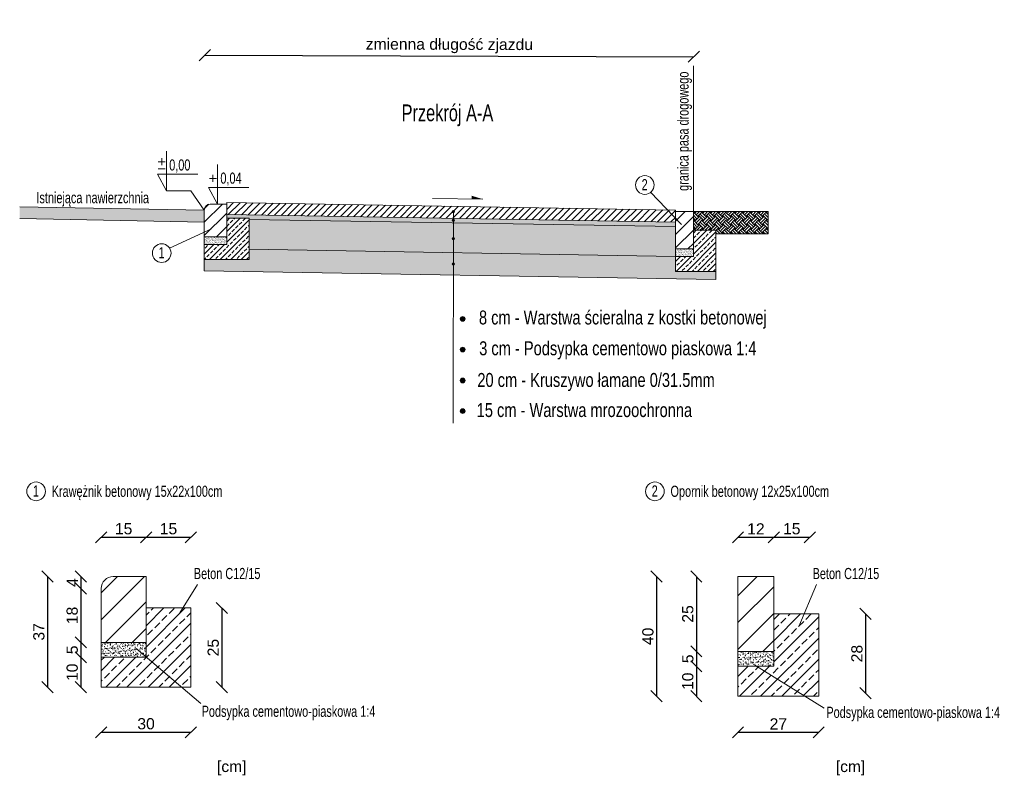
# Model space of a CAD drawing. Header units: millimetres. Extents: x 1024 to 29474, y -14562 to 6512.
# Tile 81 of 83: x 29145 to 29474, y 3049 to 3302. Entities that reach past the tile are written whole.
import ezdxf

# ---------------------------------------------------------------- set-up
doc = ezdxf.new("R2010")
doc.units = ezdxf.units.MM
doc.layers.add('D.O. info', color=250, linetype='Continuous', lineweight=9)
doc.styles.get("Standard").update_dxf_attribs({"font": 'arial.ttf'})
doc.styles.add('WOJTEK', font='arial.ttf')
doc.dimstyles.new('Kopia ISO-25', dxfattribs={"dimscale": 1.5, "dimtxt": 2.5, "dimasz": 2.5, "dimexe": 1.25, "dimexo": 0.625, "dimtad": 1, "dimtxsty": 'Standard', "dimblk": 'OBLIQUE', "dimcen": 2.5, "dimse1": 1, "dimse2": 1, "dimadec": 0, "dimazin": 0, "dimtfac": 1, "dimtmove": 0, "dimatfit": 3, "dimfxl": 1, "dimarcsym": 0})

# ---------------------------------------------------------------- blocks, each defined once
blk = doc.blocks.new('_Oblique')
at = {"color": 0, "linetype": 'ByBlock', "lineweight": -2}
blk.add_line((-0.5, -0.5), (0.5, 0.5), dxfattribs=at)
blk = doc.blocks.new('*D219')
at = {"layer": 'D.O. info', "color": 0, "linetype": 'Continuous', "lineweight": -2}
blk.add_line((29172.37, 3128.59), (29187.37, 3128.59), dxfattribs=at)
at = {"layer": 'Defpoints', "color": 0}
for p in [(29187.37, 3128.59), (29187.37, 3115.48), (29172.37, 3111.48)]:
    blk.add_point(p, dxfattribs=at)
at = {"layer": 'D.O. info', "color": 0, "lineweight": -2, "xscale": 3.75, "yscale": 3.75, "zscale": 3.75, "rotation": 180}
blk.add_blockref('_Oblique', (29172.37, 3128.59), dxfattribs=at)
at = {"layer": 'D.O. info', "color": 0, "lineweight": -2, "xscale": 3.75, "yscale": 3.75, "zscale": 3.75}
blk.add_blockref('_Oblique', (29187.37, 3128.59), dxfattribs=at)
at = {"layer": 'D.O. info', "color": 0, "insert": (29179.87, 3131.44), "char_height": 3.75, "attachment_point": 5}
blk.add_mtext('15', dxfattribs=at)
blk = doc.blocks.new('*D220')
at = {"layer": 'D.O. info', "color": 0, "linetype": 'Continuous', "lineweight": -2}
blk.add_line((29187.37, 3128.59), (29202.37, 3128.59), dxfattribs=at)
at = {"layer": 'Defpoints', "color": 0}
for p in [(29202.37, 3128.59), (29187.37, 3115.48), (29202.37, 3104.98)]:
    blk.add_point(p, dxfattribs=at)
at = {"layer": 'D.O. info', "color": 0, "lineweight": -2, "xscale": 3.75, "yscale": 3.75, "zscale": 3.75, "rotation": 180}
blk.add_blockref('_Oblique', (29187.37, 3128.59), dxfattribs=at)
at = {"layer": 'D.O. info', "color": 0, "lineweight": -2, "xscale": 3.75, "yscale": 3.75, "zscale": 3.75}
blk.add_blockref('_Oblique', (29202.37, 3128.59), dxfattribs=at)
at = {"layer": 'D.O. info', "color": 0, "insert": (29194.87, 3131.44), "char_height": 3.75, "attachment_point": 5}
blk.add_mtext('15', dxfattribs=at)
blk = doc.blocks.new('*D221')
at = {"layer": 'D.O. info', "color": 0, "linetype": 'Continuous', "lineweight": -2}
blk.add_line((29165.53, 3115.48), (29165.53, 3111.48), dxfattribs=at)
at = {"layer": 'Defpoints', "color": 0}
for p in [(29176.37, 3115.48), (29165.53, 3111.48), (29176.37, 3111.48)]:
    blk.add_point(p, dxfattribs=at)
at = {"layer": 'D.O. info', "color": 0, "lineweight": -2, "xscale": 3.75, "yscale": 3.75, "zscale": 3.75}
for p, rotation in [((29165.53, 3115.48), 90), ((29165.53, 3111.48), 270)]:
    blk.add_blockref('_Oblique', p, dxfattribs=dict(at, rotation=rotation))
at = {"layer": 'D.O. info', "color": 0, "insert": (29162.72, 3113.48), "char_height": 3.75, "attachment_point": 5, "rotation": 90}
blk.add_mtext('4', dxfattribs=at)
blk = doc.blocks.new('*D222')
at = {"layer": 'D.O. info', "color": 0, "linetype": 'Continuous', "lineweight": -2}
blk.add_line((29165.53, 3111.48), (29165.53, 3093.48), dxfattribs=at)
at = {"layer": 'Defpoints', "color": 0}
for p in [(29176.37, 3111.48), (29165.53, 3093.48), (29172.37, 3093.48)]:
    blk.add_point(p, dxfattribs=at)
at = {"layer": 'D.O. info', "color": 0, "lineweight": -2, "xscale": 3.75, "yscale": 3.75, "zscale": 3.75}
for p, rotation in [((29165.53, 3111.48), 90), ((29165.53, 3093.48), 270)]:
    blk.add_blockref('_Oblique', p, dxfattribs=dict(at, rotation=rotation))
at = {"layer": 'D.O. info', "color": 0, "insert": (29162.68, 3102.48), "char_height": 3.75, "attachment_point": 5, "rotation": 90}
blk.add_mtext('18', dxfattribs=at)
blk = doc.blocks.new('*D223')
at = {"layer": 'D.O. info', "color": 0, "linetype": 'Continuous', "lineweight": -2}
blk.add_line((29165.53, 3093.48), (29165.53, 3088.48), dxfattribs=at)
at = {"layer": 'Defpoints', "color": 0}
for p in [(29172.37, 3093.48), (29165.53, 3088.48), (29172.37, 3088.48)]:
    blk.add_point(p, dxfattribs=at)
at = {"layer": 'D.O. info', "color": 0, "lineweight": -2, "xscale": 3.75, "yscale": 3.75, "zscale": 3.75}
for p, rotation in [((29165.53, 3093.48), 90), ((29165.53, 3088.48), 270)]:
    blk.add_blockref('_Oblique', p, dxfattribs=dict(at, rotation=rotation))
at = {"layer": 'D.O. info', "color": 0, "insert": (29162.69, 3090.98), "char_height": 3.75, "attachment_point": 5, "rotation": 90}
blk.add_mtext('5', dxfattribs=at)
blk = doc.blocks.new('*D224')
at = {"layer": 'D.O. info', "color": 0, "linetype": 'Continuous', "lineweight": -2}
blk.add_line((29165.53, 3088.48), (29165.53, 3078.48), dxfattribs=at)
at = {"layer": 'Defpoints', "color": 0}
for p in [(29172.37, 3088.48), (29165.53, 3078.48), (29172.37, 3078.48)]:
    blk.add_point(p, dxfattribs=at)
at = {"layer": 'D.O. info', "color": 0, "lineweight": -2, "xscale": 3.75, "yscale": 3.75, "zscale": 3.75}
for p, rotation in [((29165.53, 3088.48), 90), ((29165.53, 3078.48), 270)]:
    blk.add_blockref('_Oblique', p, dxfattribs=dict(at, rotation=rotation))
at = {"layer": 'D.O. info', "color": 0, "insert": (29162.68, 3083.48), "char_height": 3.75, "attachment_point": 5, "rotation": 90}
blk.add_mtext('10', dxfattribs=at)
blk = doc.blocks.new('*D225')
at = {"layer": 'D.O. info', "color": 0, "linetype": 'Continuous', "lineweight": -2}
blk.add_line((29154.4, 3115.48), (29154.4, 3078.48), dxfattribs=at)
at = {"layer": 'Defpoints', "color": 0}
for p in [(29181.87, 3115.48), (29154.4, 3078.48), (29172.37, 3078.48)]:
    blk.add_point(p, dxfattribs=at)
at = {"layer": 'D.O. info', "color": 0, "lineweight": -2, "xscale": 3.75, "yscale": 3.75, "zscale": 3.75}
for p, rotation in [((29154.4, 3115.48), 90), ((29154.4, 3078.48), 270)]:
    blk.add_blockref('_Oblique', p, dxfattribs=dict(at, rotation=rotation))
at = {"layer": 'D.O. info', "color": 0, "insert": (29151.55, 3096.98), "char_height": 3.75, "attachment_point": 5, "rotation": 90}
blk.add_mtext('37', dxfattribs=at)
blk = doc.blocks.new('*D226')
at = {"layer": 'D.O. info', "color": 0, "linetype": 'Continuous', "lineweight": -2}
blk.add_line((29172.37, 3063.41), (29202.37, 3063.41), dxfattribs=at)
at = {"layer": 'Defpoints', "color": 0}
for p in [(29172.37, 3078.48), (29202.37, 3078.48), (29202.37, 3063.41)]:
    blk.add_point(p, dxfattribs=at)
at = {"layer": 'D.O. info', "color": 0, "lineweight": -2, "xscale": 3.75, "yscale": 3.75, "zscale": 3.75, "rotation": 180}
blk.add_blockref('_Oblique', (29172.37, 3063.41), dxfattribs=at)
at = {"layer": 'D.O. info', "color": 0, "lineweight": -2, "xscale": 3.75, "yscale": 3.75, "zscale": 3.75}
blk.add_blockref('_Oblique', (29202.37, 3063.41), dxfattribs=at)
at = {"layer": 'D.O. info', "color": 0, "insert": (29187.37, 3066.26), "char_height": 3.75, "attachment_point": 5}
blk.add_mtext('30', dxfattribs=at)
blk = doc.blocks.new('*D227')
at = {"layer": 'D.O. info', "color": 0, "linetype": 'Continuous', "lineweight": -2}
blk.add_line((29212.68, 3104.98), (29212.68, 3078.48), dxfattribs=at)
at = {"layer": 'Defpoints', "color": 0}
for p in [(29202.37, 3104.98), (29202.37, 3078.48), (29212.68, 3078.48)]:
    blk.add_point(p, dxfattribs=at)
at = {"layer": 'D.O. info', "color": 0, "lineweight": -2, "xscale": 3.75, "yscale": 3.75, "zscale": 3.75}
for p, rotation in [((29212.68, 3104.98), 90), ((29212.68, 3078.48), 270)]:
    blk.add_blockref('_Oblique', p, dxfattribs=dict(at, rotation=rotation))
at = {"layer": 'D.O. info', "color": 0, "insert": (29209.83, 3091.73), "char_height": 3.75, "attachment_point": 5, "rotation": 90}
blk.add_mtext('25', dxfattribs=at)
blk = doc.blocks.new('*D228')
at = {"layer": 'D.O. info', "color": 0, "linetype": 'Continuous', "lineweight": -2}
blk.add_line((29385.26, 3128.59), (29397.26, 3128.59), dxfattribs=at)
at = {"layer": 'Defpoints', "color": 0}
for p in [(29397.26, 3128.59), (29385.26, 3115.48), (29397.26, 3115.48)]:
    blk.add_point(p, dxfattribs=at)
at = {"layer": 'D.O. info', "color": 0, "lineweight": -2, "xscale": 3.75, "yscale": 3.75, "zscale": 3.75, "rotation": 180}
blk.add_blockref('_Oblique', (29385.26, 3128.59), dxfattribs=at)
at = {"layer": 'D.O. info', "color": 0, "lineweight": -2, "xscale": 3.75, "yscale": 3.75, "zscale": 3.75}
blk.add_blockref('_Oblique', (29397.26, 3128.59), dxfattribs=at)
at = {"layer": 'D.O. info', "color": 0, "insert": (29391.26, 3131.41), "char_height": 3.75, "attachment_point": 5}
blk.add_mtext('12', dxfattribs=at)
blk = doc.blocks.new('*D229')
at = {"layer": 'D.O. info', "color": 0, "linetype": 'Continuous', "lineweight": -2}
blk.add_line((29397.26, 3128.59), (29409.26, 3128.59), dxfattribs=at)
at = {"layer": 'Defpoints', "color": 0}
for p in [(29409.26, 3128.59), (29397.26, 3115.48), (29409.26, 3104.98)]:
    blk.add_point(p, dxfattribs=at)
at = {"layer": 'D.O. info', "color": 0, "lineweight": -2, "xscale": 3.75, "yscale": 3.75, "zscale": 3.75, "rotation": 180}
blk.add_blockref('_Oblique', (29397.26, 3128.59), dxfattribs=at)
at = {"layer": 'D.O. info', "color": 0, "lineweight": -2, "xscale": 3.75, "yscale": 3.75, "zscale": 3.75}
blk.add_blockref('_Oblique', (29409.26, 3128.59), dxfattribs=at)
at = {"layer": 'D.O. info', "color": 0, "insert": (29403.26, 3131.44), "char_height": 3.75, "attachment_point": 5}
blk.add_mtext('15', dxfattribs=at)
blk = doc.blocks.new('*D230')
at = {"layer": 'D.O. info', "color": 0, "linetype": 'Continuous', "lineweight": -2}
blk.add_line((29371.36, 3115.48), (29371.36, 3090.48), dxfattribs=at)
at = {"layer": 'Defpoints', "color": 0}
for p in [(29397.26, 3115.48), (29371.36, 3090.48), (29392.67, 3090.48)]:
    blk.add_point(p, dxfattribs=at)
at = {"layer": 'D.O. info', "color": 0, "lineweight": -2, "xscale": 3.75, "yscale": 3.75, "zscale": 3.75}
for p, rotation in [((29371.36, 3115.48), 90), ((29371.36, 3090.48), 270)]:
    blk.add_blockref('_Oblique', p, dxfattribs=dict(at, rotation=rotation))
at = {"layer": 'D.O. info', "color": 0, "insert": (29368.5, 3102.98), "char_height": 3.75, "attachment_point": 5, "rotation": 90}
blk.add_mtext('25', dxfattribs=at)
blk = doc.blocks.new('*D231')
at = {"layer": 'D.O. info', "color": 0, "linetype": 'Continuous', "lineweight": -2}
blk.add_line((29371.36, 3090.48), (29371.36, 3085.48), dxfattribs=at)
at = {"layer": 'Defpoints', "color": 0}
for p in [(29385.26, 3090.48), (29371.36, 3085.48), (29385.26, 3085.48)]:
    blk.add_point(p, dxfattribs=at)
at = {"layer": 'D.O. info', "color": 0, "lineweight": -2, "xscale": 3.75, "yscale": 3.75, "zscale": 3.75}
for p, rotation in [((29371.36, 3090.48), 90), ((29371.36, 3085.48), 270)]:
    blk.add_blockref('_Oblique', p, dxfattribs=dict(at, rotation=rotation))
at = {"layer": 'D.O. info', "color": 0, "insert": (29368.51, 3087.98), "char_height": 3.75, "attachment_point": 5, "rotation": 90}
blk.add_mtext('5', dxfattribs=at)
blk = doc.blocks.new('*D232')
at = {"layer": 'D.O. info', "color": 0, "linetype": 'Continuous', "lineweight": -2}
blk.add_line((29371.36, 3085.48), (29371.36, 3075.48), dxfattribs=at)
at = {"layer": 'Defpoints', "color": 0}
for p in [(29385.26, 3085.48), (29371.36, 3075.48), (29385.26, 3075.48)]:
    blk.add_point(p, dxfattribs=at)
at = {"layer": 'D.O. info', "color": 0, "lineweight": -2, "xscale": 3.75, "yscale": 3.75, "zscale": 3.75}
for p, rotation in [((29371.36, 3085.48), 90), ((29371.36, 3075.48), 270)]:
    blk.add_blockref('_Oblique', p, dxfattribs=dict(at, rotation=rotation))
at = {"layer": 'D.O. info', "color": 0, "insert": (29368.5, 3080.48), "char_height": 3.75, "attachment_point": 5, "rotation": 90}
blk.add_mtext('10', dxfattribs=at)
blk = doc.blocks.new('*D233')
at = {"layer": 'D.O. info', "color": 0, "linetype": 'Continuous', "lineweight": -2}
blk.add_line((29358.02, 3115.48), (29358.02, 3075.48), dxfattribs=at)
at = {"layer": 'Defpoints', "color": 0}
for p in [(29383.26, 3115.48), (29358.02, 3075.48), (29385.26, 3075.48)]:
    blk.add_point(p, dxfattribs=at)
at = {"layer": 'D.O. info', "color": 0, "lineweight": -2, "xscale": 3.75, "yscale": 3.75, "zscale": 3.75}
for p, rotation in [((29358.02, 3115.48), 90), ((29358.02, 3075.48), 270)]:
    blk.add_blockref('_Oblique', p, dxfattribs=dict(at, rotation=rotation))
at = {"layer": 'D.O. info', "color": 0, "insert": (29355.17, 3095.48), "char_height": 3.75, "attachment_point": 5, "rotation": 90}
blk.add_mtext('40', dxfattribs=at)
blk = doc.blocks.new('*D234')
at = {"layer": 'D.O. info', "color": 0, "linetype": 'Continuous', "lineweight": -2}
blk.add_line((29385.26, 3063.41), (29412.26, 3063.41), dxfattribs=at)
at = {"layer": 'Defpoints', "color": 0}
for p in [(29385.26, 3075.48), (29412.26, 3076.48), (29412.26, 3063.41)]:
    blk.add_point(p, dxfattribs=at)
at = {"layer": 'D.O. info', "color": 0, "lineweight": -2, "xscale": 3.75, "yscale": 3.75, "zscale": 3.75, "rotation": 180}
blk.add_blockref('_Oblique', (29385.26, 3063.41), dxfattribs=at)
at = {"layer": 'D.O. info', "color": 0, "lineweight": -2, "xscale": 3.75, "yscale": 3.75, "zscale": 3.75}
blk.add_blockref('_Oblique', (29412.26, 3063.41), dxfattribs=at)
at = {"layer": 'D.O. info', "color": 0, "insert": (29398.76, 3066.23), "char_height": 3.75, "attachment_point": 5}
blk.add_mtext('27', dxfattribs=at)
blk = doc.blocks.new('*D235')
at = {"layer": 'D.O. info', "color": 0, "linetype": 'Continuous', "lineweight": -2}
blk.add_line((29427.9, 3102.98), (29427.9, 3076.48), dxfattribs=at)
at = {"layer": 'Defpoints', "color": 0}
for p in [(29412.26, 3102.98), (29412.26, 3076.48), (29427.9, 3076.48)]:
    blk.add_point(p, dxfattribs=at)
at = {"layer": 'D.O. info', "color": 0, "lineweight": -2, "xscale": 3.75, "yscale": 3.75, "zscale": 3.75}
for p, rotation in [((29427.9, 3102.98), 90), ((29427.9, 3076.48), 270)]:
    blk.add_blockref('_Oblique', p, dxfattribs=dict(at, rotation=rotation))
at = {"layer": 'D.O. info', "color": 0, "insert": (29425.05, 3089.73), "char_height": 3.75, "attachment_point": 5, "rotation": 90}
blk.add_mtext('28', dxfattribs=at)
blk = doc.blocks.new('*D240')
at = {"layer": 'D.O. info', "color": 0, "linetype": 'Continuous', "lineweight": -2}
blk.add_line((29207.01, 3289.72), (29370.51, 3289.22), dxfattribs=at)
at = {"layer": 'Defpoints', "color": 0}
for p in [(29370.51, 3289.22), (29206.85, 3237.98), (29370.35, 3237.48)]:
    blk.add_point(p, dxfattribs=at)
at = {"layer": 'D.O. info', "color": 0, "lineweight": -2, "xscale": 3.75, "yscale": 3.75, "zscale": 3.75}
for p, rotation in [((29207.01, 3289.72), 179.8247840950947), ((29370.51, 3289.22), 359.8247840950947)]:
    blk.add_blockref('_Oblique', p, dxfattribs=dict(at, rotation=rotation))
at = {"layer": 'D.O. info', "color": 0, "insert": (29288.77, 3292.84), "char_height": 3.75, "attachment_point": 5, "rotation": 359.8248}
blk.add_mtext('zmienna długość zjazdu', dxfattribs=at)

msp = doc.modelspace()

# ---------------------------------------------------------------- hatches: boundary and pattern name
at = {"layer": 'D.O. info', "linetype": 'Continuous'}
h = msp.add_hatch(dxfattribs=at)
h.set_pattern_fill('LINE', color=0, angle=45)
h.set_pattern_definition([(45, (-713116.8935, -566628.486), (-2.24506403, 2.24506403), [])])
h.paths.add_polyline_path([(29206.85, 3237.982), (29206.85, 3233.982), (29206.85, 3230.619), (29206.85, 3230.452), (29206.85, 3228.982), (29214.35, 3228.982), (29214.35, 3236.732), (29214.35, 3239.982), (29211.257, 3239.982), (29208.85, 3239.982, 0.4142136)])
h = msp.add_hatch(dxfattribs=at)
h.set_pattern_fill('LINE', color=0, scale=0.5, angle=45)
h.set_pattern_definition([(45, (-341664.8373, -281466.4472), (-1.122532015, 1.122532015), [])])
h.paths.add_polyline_path([(29214.35, 3239.982), (29214.35, 3236.482), (29364.35, 3233.982), (29364.35, 3237.482), (29364.35, 3237.982), (29214.35, 3240.482)])
at = {"layer": 'D.O. info', "linetype": 'Continuous', "ltscale": 0.3}
h = msp.add_hatch(color=0, dxfattribs=at)
h.dxf.hatch_style = 1
h.paths.add_polyline_path([(29145.118, 3239.104), (29206.85, 3237.982), (29206.85, 3233.982), (29145.118, 3235.104)])
at = {"layer": 'D.O. info', "linetype": 'Continuous'}
h = msp.add_hatch(dxfattribs=at)
h.set_pattern_fill('CONCRE', color=0, scale=0.1)
h.set_pattern_definition([(0, (-308.7014, 38.8269), (2.54, 2.54), [0.3175, -2.2225]), (90, (-308.7014, 38.8269), (-2.54, 2.54), [0.3175, -2.2225]), (135, (-308.3839, 38.8269), (-2.54, 2e-16), [0.44901282, -3.14308973]), (0, (-308.384, 40.2556), (2.54, 2.54), [0.3175, -2.2225]), (45, (-308.2251, 40.0969), (0, 2.54), [0.22450628, -3.367596]), (135, (-308.2251, 40.0969), (-2.54, 2e-16), [0.22450628, -3.367596]), (0, (-307.4314, 40.8906), (2.54, 2.54), [0.44901282, -2.09098718]), (45, (-307.4314, 40.8906), (0, 2.54), [0.3175, -3.27460254]), (135, (-306.9824, 40.8906), (-2.54, 2e-16), [0.3175, -3.27460254]), (90, (-306.9551, 39.4619), (-2.54, 2.54), [0.3175, -2.2225]), (45, (-306.9551, 39.4619), (0, 2.54), [0.22450628, -3.367596]), (135, (-306.7964, 39.6206), (-2.54, 2e-16), [0.22450628, -3.367596]), (0, (-308.384, 39.4619), (2.54, 2.54), [0.15875, -2.12725]), (0, (-306.479, 40.0969), (2.54, 2.54), [0.15875, -2.12725]), (90, (-307.2726, 40.4144), (-2.54, 2.54), [0.15875, -2.12725]), (135, (-306.9551, 38.9856), (-2.54, 2e-16), [0.22450628, -3.367596]), (135, (-308.0664, 40.7319), (-2.54, 2e-16), [0.22450628, -3.367596]), (45, (-307.5108, 39.6603), (0, 2.54), [0.22450628, -3.367596]), (90, (-307.8283, 39.1444), (-2.54, 2.54), [0.0396875, -2.5003125]), (90, (-307.7092, 40.216), (-2.54, 2.54), [0.0396875, -2.5003125]), (90, (-306.5186, 40.6525), (-2.54, 2.54), [0.0396875, -2.5003125]), (90, (-306.479, 39.303), (-2.54, 2.54), [0.0396875, -2.5003125])])
h.paths.add_polyline_path([(29214.35, 3235.232), (29214.35, 3236.482), (29364.35, 3233.982), (29364.35, 3232.482), (29221.85, 3234.857), (29221.85, 3235.232)])
for points in [[(29289.702, 3237.401, -1), (29290.502, 3237.405, -1)], [(29289.702, 3234.524, -1), (29290.502, 3234.528, -1)], [(29289.701, 3228.421, -1), (29290.501, 3228.425, -1)], [(29289.7, 3219.911, -1), (29290.5, 3219.915, -1)], [(29292.414, 3201.583, -1), (29294.014, 3201.591, -1)], [(29292.414, 3191.345, -1), (29294.014, 3191.353, -1)], [(29292.414, 3181.009, -1), (29294.014, 3181.017, -1)], [(29292.414, 3170.77, -1), (29294.014, 3170.778, -1)]]:
    msp.add_hatch(color=0, dxfattribs=at).paths.add_polyline_path(points)
h = msp.add_hatch(dxfattribs=at)
h.set_pattern_fill('LINE', color=0, angle=45)
h.set_pattern_definition([(45, (-713116.8935, -566628.486), (-2.24506403, 2.24506403), [])])
h.paths.add_polyline_path([(29364.35, 3237.482), (29364.35, 3224.982), (29370.35, 3224.982), (29370.35, 3231.232), (29370.35, 3237.482)])
h = msp.add_hatch(dxfattribs=at)
h.set_pattern_fill('EARTH', color=0, scale=0.3, angle=45)
h.set_pattern_definition([(45, (-308.7014, 40.8269), (0, 2.69407684), [1.905, -1.905]), (45, (-309.2065, 41.332), (0, 2.69407684), [1.905, -1.905]), (45, (-309.7117, 41.8371), (0, 2.69407684), [1.905, -1.905]), (135, (-309.7117, 42.1739), (-2.69407684, 3e-16), [1.905, -1.905]), (135, (-309.2065, 42.679), (-2.69407684, 3e-16), [1.905, -1.905]), (135, (-308.7014, 43.1842), (-2.69407684, 3e-16), [1.905, -1.905])])
h.paths.add_polyline_path([(29370.35, 3231.232), (29377.85, 3231.232), (29377.85, 3229.982), (29395.35, 3229.982), (29395.35, 3237.482), (29370.35, 3237.482)])
h = msp.add_hatch(dxfattribs=at)
h.set_pattern_fill('JIS_STN_2.5', color=0, angle=180, style=0)
h.set_pattern_definition([(225, (-3676876.2241, -2852153.7875), (1.767766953, -1.767766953), []), (225, (-3676877.9891, -2852153.7875), (1.767766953, -1.767766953), [1.2, -0.5])])
h.paths.add_polyline_path([(29214.35, 3228.982), (29214.35, 3226.482), (29211.507, 3226.482), (29219.581, 3221.482), (29221.85, 3221.482), (29221.85, 3235.232), (29219.387, 3235.232), (29214.35, 3235.232)])
h.paths.add_polyline_path([(29206.85, 3221.482), (29206.85, 3226.482), (29211.507, 3226.482), (29219.581, 3221.482)])
h = msp.add_hatch(dxfattribs=at)
h.set_pattern_fill('GRAVEL', color=0, scale=0.2)
h.set_pattern_definition([(228.0127875, (-305.0438, 43.90685), (-40.640000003, -45.719999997), [0.6834429, -67.6609673]), (184.969741, (-305.501, 43.39885), (60.9599999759, 5.0800002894), [1.1728094, -116.1080978]), (132.5104471, (-306.6694, 43.29725), (50.8000000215, -55.8799999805), [0.826963, -81.8694456]), (267.273689, (-308.6506, 42.02725), (5.0800000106, 101.5999999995), [1.068009, -105.73287485]), (292.8336542, (-308.7014, 40.96045), (-25.4000000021, 60.9599999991), [1.0472674, -103.6796155]), (357.273689, (-308.295, 39.99525), (-101.5999999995, 5.0800000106), [1.068009, -105.73287485]), (37.6942405, (-307.2282, 39.94445), (-66.0399999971, -50.8000000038), [1.4123873, -139.8262306]), (72.2553284, (-306.1106, 40.80805), (35.5600000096, 111.759999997), [1.333439, -132.0105132]), (121.4295656, (-305.7042, 42.07805), (-40.6400000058, 66.0399999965), [1.071626, -106.0910914]), (175.2363583, (-306.263, 42.99245), (55.879999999, -5.080000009), [1.2234266, -59.9478739]), (222.3974378, (-307.4822, 43.09405), (-60.95999999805, -55.8800000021), [1.5821558, -156.633545]), (138.8140748, (-303.6214, 41.97645), (-35.559999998, 30.4800000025), [0.5400091, -53.46113165]), (171.4692344, (-304.0278, 42.33205), (66.0400000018, -10.1599999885), [1.027364, -101.709278]), (225, (-305.0438, 42.4845), (-7e-16, -5.08), [0.7184187, -6.4657862]), (203.1985905, (-305.3994, 43.09405), (25.4, 10.159999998), [0.3868826, -38.3012447]), (291.8014095, (-305.755, 42.9417), (-5.08, 15.24), [0.5471312, -26.809506]), (30.9637565, (-305.5518, 42.43365), (15.24, 10.16), [0.8886393, -28.7325963]), (161.565051, (-304.7898, 42.8909), (10.16, -5.08), [0.6425743, -15.4217962]), (16.3895403, (-308.7014, 42.94165), (50.8, 15.24), [0.900176, -89.11765335]), (70.346176, (-307.8378, 43.19565), (-20.320000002, -55.8799999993), [0.7551979, -74.76443136]), (293.1985905, (-304.7898, 43.90685), (-10.159999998, 25.4), [0.7737602, -37.9143672]), (343.6104597, (-304.485, 43.19565), (-50.800000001, 15.2399999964), [0.900176, -89.11765335]), (339.4439548, (-308.7014, 39.79205), (-25.4, 10.16), [0.8680704, -42.5354686]), (294.7751406, (-307.8886, 39.48725), (-25.4000000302, 55.8799999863), [0.7273442, -72.0071868]), (66.8014095, (-304.739, 38.82685), (10.159999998, 25.4), [0.7737602, -37.9143672]), (17.3540246, (-304.4342, 39.53805), (-66.0399999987, -20.3200000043), [0.8515655, -84.304752]), (69.4439548, (-307.2282, 38.82685), (-10.16, -25.4), [0.4340352, -42.9695038]), (101.3099325, (-305.0438, 38.8269), (-5.08, 20.32), [0.2590292, -25.6439899]), (165.9637565, (-305.0946, 39.0809), (15.24, -5.08), [1.0472674, -19.8981092]), (186.009006, (-306.1106, 39.33485), (50.7999999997, 5.0800000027), [0.970534, -96.0827297]), (303.6900675, (-305.5518, 41.9765), (-5.08, 10.16), [0.7326478, -17.5835527]), (353.1572266, (-305.1454, 41.36685), (86.3600000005, -10.1599999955), [1.2791135, -126.6320181]), (60.9453959, (-303.8754, 41.21445), (-20.3200000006, -35.56), [0.5230165, -51.7787846]), (90, (-303.6214, 41.6717), (-5.08, 5.08), [0.3048, -4.7752]), (120.2564372, (-306.2122, 39.48725), (20.3199999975, -35.5600000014), [0.7057339, -69.86788155]), (48.0127875, (-306.5678, 40.09685), (40.6400000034, 45.719999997), [1.3668858, -66.9775244]), (0, (-305.6534, 41.113), (5.08, 5.08), [1.3208, -3.7592]), (325.3048465, (-304.3326, 41.11285), (50.8000000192, -35.5599999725), [0.8032191, -79.51863345]), (254.054604, (-303.6722, 40.65565), (-5.08, -20.32), [0.7396582, -36.2433001]), (207.6459754, (-303.8754, 39.94445), (-96.5200000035, -50.7999999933), [1.2042902, -119.22492885]), (175.42607874, (-304.9422, 39.38565), (-66.04, 5.08), [1.2740589, -126.1316929])])
h.paths.add_polyline_path([(29221.85, 3224.857), (29364.35, 3222.482), (29364.35, 3224.982), (29364.35, 3232.482), (29221.85, 3234.857)])
h = msp.add_hatch(dxfattribs=at)
h.set_pattern_fill('JIS_STN_2.5', color=0, angle=180, style=0)
h.set_pattern_definition([(225, (-3676720.2241, -2852157.7875), (1.767766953, -1.767766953), []), (225, (-3676721.9891, -2852157.7875), (1.767766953, -1.767766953), [1.2, -0.5])])
h.paths.add_polyline_path([(29370.35, 3224.982), (29370.35, 3222.482), (29367.507, 3222.482), (29375.581, 3217.482), (29377.85, 3217.482), (29377.85, 3231.232), (29375.387, 3231.232), (29370.35, 3231.232)])
h.paths.add_polyline_path([(29364.35, 3217.482), (29364.35, 3222.482), (29367.507, 3222.482), (29375.581, 3217.482)])
h = msp.add_hatch(dxfattribs=at)
h.set_pattern_fill('AR-SAND', color=0, scale=0.0125)
h.set_pattern_definition([(37.5, (27849.16756, 2762.56623), (-0.02000039, 0.61176655), [0, -0.4826, 0, -0.53975, 0, -0.5159375]), (7.5, (27849.1676, 2762.5662), (0.5619041, 0.89603138), [0, -0.26035, 0, -0.434975, 0, -0.1666875]), (327.5, (27848.77704, 2762.56623), (0.98874046, 0.00179648), [0, -0.15875, 0, -0.5715, 0, -0.746125]), (317.5, (27848.777, 2762.5662), (0.95444557, 0.27866165), [0, -0.079375, 0, -0.37465, 0, -0.428625])])
h.paths.add_polyline_path([(29206.85, 3228.982), (29206.85, 3226.482), (29211.507, 3226.482), (29214.35, 3226.482), (29214.35, 3228.982)])
h = msp.add_hatch(dxfattribs=at)
h.set_pattern_fill('CONCRE', color=0, scale=0.2)
h.set_pattern_definition([(0, (-308.7014, 38.827), (5.08, 5.08), [0.635, -4.445]), (90, (-308.7014, 38.827), (-5.08, 5.08), [0.635, -4.445]), (135, (-308.0664, 38.827), (-5.08, 4e-16), [0.8980256, -6.28617945]), (0, (-308.0664, 41.6844), (5.08, 5.08), [0.635, -4.445]), (45, (-307.749, 41.367), (0, 5.08), [0.4490126, -6.735192]), (135, (-307.749, 41.367), (-5.08, 4e-16), [0.4490126, -6.735192]), (0, (-306.1614, 42.9544), (5.08, 5.08), [0.8980256, -4.1819744]), (45, (-306.1614, 42.9544), (0, 5.08), [0.635, -6.5492051]), (135, (-305.2634, 42.9544), (-5.08, 4e-16), [0.635, -6.5492051]), (90, (-305.209, 40.097), (-5.08, 5.08), [0.635, -4.445]), (45, (-305.209, 40.097), (0, 5.08), [0.4490126, -6.735192]), (135, (-304.8914, 40.4144), (-5.08, 4e-16), [0.4490126, -6.735192]), (0, (-308.0664, 40.097), (5.08, 5.08), [0.3175, -4.2545]), (0, (-304.2564, 41.367), (5.08, 5.08), [0.3175, -4.2545]), (90, (-305.844, 42.002), (-5.08, 5.08), [0.3175, -4.2545]), (135, (-305.209, 39.1444), (-5.08, 4e-16), [0.4490126, -6.735192]), (135, (-307.4314, 42.637), (-5.08, 4e-16), [0.4490126, -6.735192]), (45, (-306.32, 40.4937), (0, 5.08), [0.4490126, -6.735192]), (90, (-306.955, 39.462), (-5.08, 5.08), [0.079375, -5.000625]), (90, (-306.717, 41.605), (-5.08, 5.08), [0.079375, -5.000625]), (90, (-304.336, 42.478), (-5.08, 5.08), [0.079375, -5.000625]), (90, (-304.2564, 39.7794), (-5.08, 5.08), [0.079375, -5.000625])])
h.paths.add_polyline_path([(29206.85, 3221.482), (29206.85, 3217.607), (29377.85, 3214.757), (29377.85, 3217.482), (29364.35, 3217.482), (29364.35, 3222.482), (29221.85, 3224.857), (29221.85, 3221.482)])
h = msp.add_hatch(dxfattribs=at)
h.set_pattern_fill('AR-SAND', color=0, scale=0.0125)
h.set_pattern_definition([(37.5, (28005.16756, 2758.56623), (-0.02000039, 0.61176655), [0, -0.4826, 0, -0.53975, 0, -0.5159375]), (7.5, (28005.1676, 2758.5662), (0.5619041, 0.89603138), [0, -0.26035, 0, -0.434975, 0, -0.1666875]), (327.5, (28004.77704, 2758.56623), (0.98874046, 0.00179648), [0, -0.15875, 0, -0.5715, 0, -0.746125]), (317.5, (28004.777, 2758.5662), (0.95444557, 0.27866165), [0, -0.079375, 0, -0.37465, 0, -0.428625])])
h.paths.add_polyline_path([(29364.35, 3224.982), (29364.35, 3222.482), (29367.507, 3222.482), (29370.35, 3222.482), (29370.35, 3224.982)])
h = msp.add_hatch(dxfattribs=at)
h.set_pattern_fill('LINE', color=0, scale=2, angle=45)
h.set_pattern_definition([(45, (-1455629.4474, -1136616.456), (-4.49012806, 4.49012806), [])])
h.paths.add_polyline_path([(29172.37, 3111.48), (29172.37, 3093.48), (29187.37, 3093.48), (29187.37, 3104.98), (29187.37, 3115.48), (29176.37, 3115.48, 0.4142136), (29172.37, 3111.48)])
h = msp.add_hatch(dxfattribs=at)
h.set_pattern_fill('LINE', color=0, scale=2, angle=45)
h.set_pattern_definition([(45, (-1455577.2265, -1136616.456), (-4.49012806, 4.49012806), [])])
h.paths.add_polyline_path([(29385.26, 3115.48), (29385.26, 3090.48), (29397.26, 3090.48), (29397.26, 3102.98), (29397.26, 3115.48)])
h = msp.add_hatch(dxfattribs=at)
h.set_pattern_fill('JIS_STN_2.5', color=0, scale=2, angle=180, style=0)
h.set_pattern_definition([(225, (-7382836.109, -5707675.0595), (3.535533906, -3.535533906), []), (225, (-7382839.639, -5707675.0595), (3.535533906, -3.535533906), [2.4, -1])])
h.paths.add_polyline_path([(29199.311, 3078.48), (29202.37, 3078.48), (29202.37, 3104.98), (29199.679, 3104.98), (29187.37, 3104.98), (29187.37, 3093.48), (29187.37, 3088.605)])
h.paths.add_polyline_path([(29172.37, 3078.48), (29172.37, 3088.48), (29187.37, 3088.48), (29187.37, 3088.605), (29199.311, 3078.48)])
h = msp.add_hatch(dxfattribs=at)
h.set_pattern_fill('JIS_STN_2.5', color=0, scale=2, angle=180, style=0)
h.set_pattern_definition([(225, (-7382783.888, -5707675.0595), (3.535533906, -3.535533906), []), (225, (-7382787.418, -5707675.0595), (3.535533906, -3.535533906), [2.4, -1])])
h.paths.add_polyline_path([(29397.26, 3090.48), (29397.26, 3085.48), (29391.574, 3085.48), (29407.722, 3075.48), (29412.26, 3075.48), (29412.26, 3102.98), (29407.334, 3102.98), (29397.26, 3102.98)])
h.paths.add_polyline_path([(29385.26, 3075.48), (29385.26, 3085.48), (29391.574, 3085.48), (29407.722, 3075.48)])
h = msp.add_hatch(dxfattribs=at)
h.set_pattern_fill('AR-SAND', color=0, scale=0.025)
h.set_pattern_definition([(37.5, (26614.6746, 2157.648), (-0.0400008, 1.2235331), [0, -0.9652, 0, -1.0795, 0, -1.031875]), (7.5, (26614.6746, 2157.648), (1.1238082, 1.79206275), [0, -0.5207, 0, -0.86995, 0, -0.333375]), (327.5, (26613.8936, 2157.648), (1.97748093, 0.00359296), [0, -0.3175, 0, -1.143, 0, -1.49225]), (317.5, (26613.8936, 2157.648), (1.9088911, 0.5573233), [0, -0.15875, 0, -0.7493, 0, -0.85725])])
h.paths.add_polyline_path([(29172.37, 3088.48), (29187.37, 3088.48), (29187.37, 3088.605), (29187.37, 3093.48), (29172.37, 3093.48)])
h = msp.add_hatch(dxfattribs=at)
h.set_pattern_fill('AR-SAND', color=0, scale=0.025)
h.set_pattern_definition([(37.5, (26666.8956, 2157.648), (-0.04000078, 1.2235331), [0, -0.9652, 0, -1.0795, 0, -1.031875]), (7.5, (26666.8956, 2157.648), (1.1238082, 1.79206275), [0, -0.5207, 0, -0.86995, 0, -0.333375]), (327.5, (26666.1145, 2157.648), (1.97748093, 0.00359296), [0, -0.3175, 0, -1.143, 0, -1.49225]), (317.5, (26666.1145, 2157.648), (1.9088911, 0.5573233), [0, -0.15875, 0, -0.7493, 0, -0.85725])])
h.paths.add_polyline_path([(29385.26, 3090.48), (29385.26, 3085.48), (29391.574, 3085.48), (29397.26, 3085.48), (29397.26, 3090.48)])

# ---------------------------------------------------------------- linework, layer by layer
at = {"layer": 'D.O. info', "color": 0, "linetype": 'Continuous', "ltscale": 0.3}
for p, q in [((29370.35, 3231.409), (29370.35, 3286.146)), ((29208.85, 3239.982), (29214.35, 3239.982)), ((29214.35, 3226.482), (29214.35, 3240.482)), ((29214.35, 3240.482), (29364.35, 3237.982)), ((29206.85, 3237.982), (29145.118, 3239.104)), ((29206.85, 3228.982), (29206.85, 3237.982)), ((29214.35, 3236.482), (29364.35, 3233.982)), ((29364.35, 3237.982), (29364.35, 3237.482)), ((29370.35, 3237.482), (29364.35, 3237.482)), ((29370.35, 3237.482), (29395.35, 3237.482)), ((29395.35, 3229.982), (29395.35, 3237.482)), ((29206.85, 3233.982), (29145.118, 3235.104)), ((29221.85, 3234.857), (29364.35, 3232.482)), ((29377.85, 3229.982), (29395.35, 3229.982)), ((29214.35, 3228.982), (29206.85, 3228.982)), ((29221.85, 3224.857), (29364.35, 3222.482)), ((29206.85, 3217.607), (29377.85, 3214.757)), ((29377.85, 3217.482), (29377.85, 3214.757))]:
    msp.add_line(p, q, dxfattribs=at)
at = {"layer": 'D.O. info', "color": 0, "linetype": 'Continuous'}
for p, q in [((29194.148, 3257.623), (29194.148, 3244.377)), ((29191.457, 3254.141), (29192.628, 3254.141)), ((29192.628, 3254.141), (29192.628, 3255.313)), ((29192.628, 3254.141), (29193.8, 3254.141)), ((29192.628, 3252.97), (29192.628, 3254.141)), ((29211.257, 3253.229), (29211.257, 3239.982)), ((29194.148, 3244.377), (29191.173, 3249.964)), ((29191.173, 3249.964), (29204.627, 3249.964)), ((29191.457, 3251.798), (29192.628, 3251.798)), ((29192.628, 3251.798), (29193.8, 3251.798)), ((29209.736, 3248.575), (29209.736, 3249.747)), ((29208.565, 3248.575), (29209.736, 3248.575)), ((29209.736, 3247.404), (29209.736, 3248.575)), ((29209.736, 3248.575), (29210.908, 3248.575)), ((29194.148, 3244.377), (29202.384, 3244.377)), ((29206.85, 3237.982), (29202.384, 3244.377)), ((29211.257, 3239.982), (29208.281, 3245.569)), ((29208.281, 3245.569), (29221.735, 3245.569)), ((29283.149, 3241.784), (29299.952, 3241.616)), ((29290.102, 3237.403), (29290.095, 3166.762)), ((29364.35, 3237.482), (29364.35, 3224.982)), ((29370.35, 3222.482), (29370.35, 3237.482)), ((29214.35, 3235.232), (29221.85, 3235.232)), ((29221.85, 3221.482), (29221.85, 3235.232)), ((29370.35, 3231.232), (29377.85, 3231.232)), ((29377.85, 3217.482), (29377.85, 3231.232)), ((29206.85, 3221.482), (29206.85, 3228.982)), ((29214.35, 3226.482), (29206.85, 3226.482)), ((29214.35, 3228.982), (29208.35, 3228.982)), ((29370.35, 3224.982), (29364.35, 3224.982)), ((29364.35, 3217.482), (29364.35, 3224.982)), ((29206.85, 3221.482), (29206.85, 3217.607)), ((29206.85, 3221.482), (29221.85, 3221.482)), ((29370.35, 3222.482), (29364.35, 3222.482)), ((29364.35, 3217.482), (29377.85, 3217.482)), ((29176.37, 3115.48), (29187.37, 3115.48)), ((29187.37, 3088.48), (29187.37, 3115.48)), ((29397.26, 3115.48), (29385.26, 3115.48)), ((29385.26, 3115.48), (29385.26, 3090.48)), ((29397.26, 3085.48), (29397.26, 3115.48)), ((29172.37, 3093.48), (29172.37, 3111.48)), ((29198.691, 3103.399), (29204.574, 3112.807)), ((29405.582, 3098.811), (29411.465, 3112.807)), ((29187.37, 3104.98), (29202.37, 3104.98)), ((29202.37, 3078.48), (29202.37, 3104.98)), ((29397.26, 3102.98), (29412.26, 3102.98)), ((29412.26, 3075.48), (29412.26, 3102.98)), ((29172.37, 3078.48), (29172.37, 3093.48)), ((29187.37, 3093.48), (29172.37, 3093.48)), ((29184.012, 3091.452), (29205.674, 3073.084)), ((29187.37, 3088.48), (29172.37, 3088.48)), ((29397.26, 3090.48), (29385.26, 3090.48)), ((29385.26, 3075.48), (29385.26, 3090.48)), ((29397.26, 3085.48), (29385.26, 3085.48)), ((29390.903, 3085.895), (29414.126, 3071.513)), ((29172.37, 3078.48), (29202.37, 3078.48)), ((29385.26, 3075.48), (29412.26, 3075.48))]:
    msp.add_line(p, q, dxfattribs=at)
at = {"layer": 'D.O. info', "color": 0, "linetype": 'Continuous', "ltscale": 0.1}
for p, q in [((29366.389, 3233.169), (29356.074, 3243.908)), ((29195.255, 3225.235), (29209.286, 3231.751))]:
    msp.add_line(p, q, dxfattribs=at)
for centre in [(29354.124, 3246.35), (29192.6, 3223.588)]:
    msp.add_circle(centre, 3.125, dxfattribs=at)
at = {"layer": 'D.O. info', "color": 0, "linetype": 'Continuous'}
for centre, radius in [((29290.102, 3237.403), 0.4), ((29290.102, 3234.526), 0.4), ((29290.101, 3228.423), 0.4), ((29290.1, 3219.913), 0.4), ((29293.214, 3201.587), 0.8), ((29293.214, 3191.349), 0.8), ((29293.214, 3181.013), 0.8), ((29293.214, 3170.774), 0.8), ((29150.6, 3143.955), 3.125), ((29357.491, 3143.955), 3.125)]:
    msp.add_circle(centre, radius, dxfattribs=at)
at = {"layer": 'D.O. info', "color": 0, "linetype": 'Continuous', "ltscale": 0.3}
msp.add_arc((29208.85, 3237.982), 2, 90, 180, dxfattribs=at)
at = {"layer": 'D.O. info', "color": 0, "linetype": 'Continuous'}
msp.add_arc((29176.37, 3111.48), 4, 90, 180, dxfattribs=at)
msp.add_solid([(29296.208, 3242.765), (29296.196, 3241.653), (29299.952, 3241.616)], dxfattribs=at)

# ---------------------------------------------------------------- texts
at = {"layer": 'D.O. info', "color": 0, "linetype": 'Continuous', "width": 0.7}
msp.add_text('granica pasa drogowego', height=3.724, rotation=90, dxfattribs=at).set_placement((29368.772, 3244.375))
for s, height, p in [('Przekrój A-A', 5.586, (29272.808, 3267.682)), ('0,00', 3.724, (29195.108, 3251.185)), ('0,04', 3.724, (29212.216, 3246.791)), ('2', 3.724, (29353.057, 3244.603)), ('1', 3.724, (29191.533, 3221.841)), ('1', 3.724, (29149.533, 3142.209)), ('Krawężnik betonowy 15x22x100cm', 3.724, (29155.821, 3142.119)), ('2', 3.724, (29356.424, 3142.209)), ('Opornik betonowy 12x25x100cm', 3.724, (29362.711, 3142.119)), ('Beton C12/15', 3.724, (29203.34, 3114.626)), ('Beton C12/15', 3.724, (29410.23, 3114.626)), ('Podsypka cementowo-piaskowa 1:4', 3.724, (29205.951, 3068.589)), ('Podsypka cementowo-piaskowa 1:4', 3.724, (29414.817, 3068.239))]:
    msp.add_text(s, height=height, dxfattribs=at).set_placement(p)
at = {"layer": 'D.O. info', "color": 0, "linetype": 'Continuous', "ltscale": 0.3, "width": 0.7}
msp.add_text('Istniejąca nawierzchnia', height=3.724, dxfattribs=at).set_placement((29150.71, 3240.261))
at = {"layer": 'D.O. info', "color": 0, "linetype": 'Continuous', "style": 'WOJTEK', "width": 0.75}
for s, p in [(' 8 cm - Warstwa ścieralna z kostki betonowej', (29297.313, 3199.73)), ('3 cm - Podsypka cementowo piaskowa 1:4', (29298.739, 3189.443)), ('20 cm - Kruszywo łamane 0/31.5mm', (29298.133, 3178.849)), ('15 cm - Warstwa mrozoochronna', (29297.912, 3168.795))]:
    msp.add_text(s, height=4.6683, dxfattribs=at).set_placement(p)
at = {"layer": 'D.O. info', "color": 0, "linetype": 'Continuous', "char_height": 3.724, "width": 40430.68526, "attachment_point": 6}
for insert in [(29220.921, 3051.438), (29427.811, 3051.438)]:
    msp.add_mtext('\\A1;[cm]', dxfattribs=dict(at, insert=insert))

# ---------------------------------------------------------------- dimensions: what is measured, and where the dimension line sits
at = {"layer": 'D.O. info', "color": 0, "linetype": 'Continuous'}
dim = msp.add_aligned_dim(p1=(29206.85, 3237.982), p2=(29370.35, 3237.482), distance=51.739, text='zmienna długość zjazdu', dimstyle='Kopia ISO-25', override={"dimtxsty": 'Standard'}, dxfattribs=at)
dim.commit()
dim.dimension.update_dxf_attribs({"geometry": '*D240', "text_midpoint": (29288.768, 3292.845)})
dim = msp.add_linear_dim(base=(29187.37, 3128.588), p1=(29172.37, 3111.48), p2=(29187.37, 3115.48), text='15', dimstyle='Kopia ISO-25', dxfattribs=at)
dim.commit()
dim.dimension.update_dxf_attribs({"geometry": '*D219', "text_midpoint": (29179.87, 3131.44)})
for base, p1, p2, text, picture, middle in [((29202.37, 3128.588), (29187.37, 3115.48), (29202.37, 3104.98), '15', '*D220', (29194.87, 3131.44)), ((29397.26, 3128.588), (29385.26, 3115.48), (29397.26, 3115.48), '12', '*D228', (29391.26, 3131.408)), ((29409.26, 3128.588), (29397.26, 3115.48), (29409.26, 3104.98), '15', '*D229', (29403.26, 3131.44)), ((29202.37, 3063.406), (29172.37, 3078.48), (29202.37, 3078.48), '30', '*D226', (29187.37, 3066.259)), ((29412.26, 3063.406), (29385.26, 3075.48), (29412.26, 3076.48), '27', '*D234', (29398.76, 3066.226))]:
    dim = msp.add_linear_dim(base=base, p1=p1, p2=p2, text=text, dimstyle='Kopia ISO-25', override={"dimblk": 'Oblique'}, dxfattribs=at)
    dim.commit()
    dim.dimension.update_dxf_attribs({"geometry": picture, "text_midpoint": middle})
for base, p1, p2, text, picture, middle in [((29154.405, 3078.48), (29181.87, 3115.48), (29172.37, 3078.48), '37', '*D225', (29151.552, 3096.98)), ((29358.024, 3075.48), (29383.26, 3115.48), (29385.26, 3075.48), '40', '*D233', (29355.172, 3095.48)), ((29371.356, 3090.48), (29397.26, 3115.48), (29392.673, 3090.48), '25', '*D230', (29368.504, 3102.98)), ((29165.53, 3093.48), (29176.37, 3111.48), (29172.37, 3093.48), '18', '*D222', (29162.677, 3102.48)), ((29212.684, 3078.48), (29202.37, 3104.98), (29202.37, 3078.48), '25', '*D227', (29209.832, 3091.73)), ((29427.902, 3076.48), (29412.26, 3102.98), (29412.26, 3076.48), '28', '*D235', (29425.049, 3089.73)), ((29165.53, 3088.48), (29172.37, 3093.48), (29172.37, 3088.48), '5', '*D223', (29162.685, 3090.98)), ((29371.356, 3085.48), (29385.26, 3090.48), (29385.26, 3085.48), '5', '*D231', (29368.511, 3087.98)), ((29165.53, 3078.48), (29172.37, 3088.48), (29172.37, 3078.48), '10', '*D224', (29162.677, 3083.48)), ((29371.356, 3075.48), (29385.26, 3085.48), (29385.26, 3075.48), '10', '*D232', (29368.504, 3080.48))]:
    dim = msp.add_linear_dim(base=base, p1=p1, p2=p2, angle=90, text=text, dimstyle='Kopia ISO-25', override={"dimblk": 'Oblique'}, dxfattribs=at)
    dim.commit()
    dim.dimension.update_dxf_attribs({"geometry": picture, "text_midpoint": middle})
dim = msp.add_linear_dim(base=(29165.53, 3111.48), p1=(29176.37, 3115.48), p2=(29176.37, 3111.48), angle=90, text='4', dimstyle='Kopia ISO-25', override={"dimblk": 'Oblique'}, dxfattribs=at)
dim.commit()
dim.dimension.update_dxf_attribs({"geometry": '*D221', "text_midpoint": (29165.53, 3113.48), "dimtype": 160})

doc.saveas('drawing.dxf')
